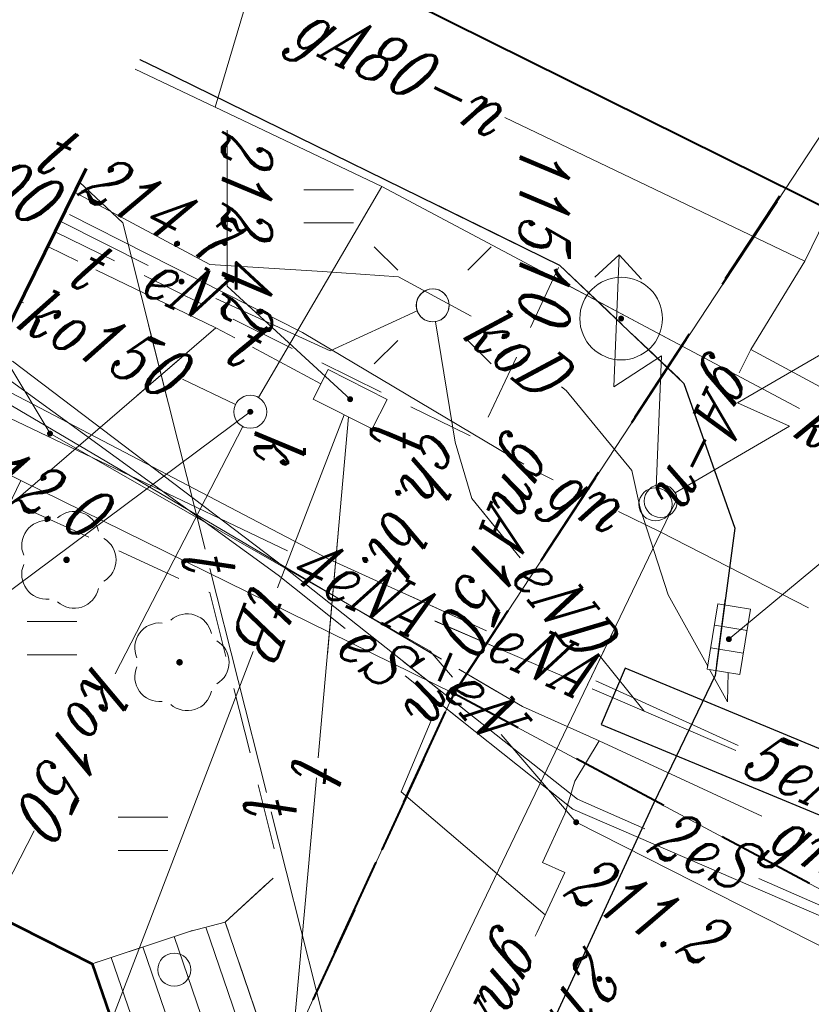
# Model space of a CAD drawing. Header units: millimetres. Extents: x -9598 to -9388, y -264557 to -264347.
# Tile 25 of 44: x -9471 to -9459, y -264407 to -264392. Entities that reach past the tile are written whole.
import ezdxf
from ezdxf.enums import TextEntityAlignment as Align

# ---------------------------------------------------------------- set-up
doc = ezdxf.new("R2010")
doc.units = ezdxf.units.MM
for name, pattern in [('Rakowicka 531_1 wstępna wersja$0$DGN Style 5', [7.845798, 3.362485, -4.483313]), ('Rakowicka 531_1 wstępna wersja$0$KTCR02-500', [1.5, 1, -0.5]), ('Rakowicka 531_1 wstępna wersja$0$KTJZ01-500', [2, 1.5, -0.5]), ('Rakowicka 531_1 wstępna wersja$0$PTTU04-500', [1.5, 1, -0.5])]:
    doc.linetypes.add(name, pattern=pattern)
doc.layers.get('0').update_dxf_attribs({"color": 20, "lineweight": 35})
doc.layers.add('-- RAMKA', color=11, linetype='Continuous')
for name, color, linetype, lineweight in [('Rakowicka 531_1 wstępna wersja$0$EGBB01', 250, 'Continuous', 0), ('Rakowicka 531_1 wstępna wersja$0$EGBD03', 250, 'Continuous', 0), ('Rakowicka 531_1 wstępna wersja$0$EGBO02', 250, 'Continuous', 0), ('Rakowicka 531_1 wstępna wersja$0$EGBP12_01', 250, 'Continuous', 0), ('Rakowicka 531_1 wstępna wersja$0$EPGPO_216', 7, 'Continuous', 0), ('Rakowicka 531_1 wstępna wersja$0$GESSCH', 250, 'Continuous', 13), ('Rakowicka 531_1 wstępna wersja$0$GUPISL', 250, 'Continuous', 13), ('Rakowicka 531_1 wstępna wersja$0$KTCR02', 250, 'Continuous', 0), ('Rakowicka 531_1 wstępna wersja$0$KTJZ01', 250, 'Continuous', 0), ('Rakowicka 531_1 wstępna wersja$0$KTKR01', 250, 'Continuous', 0), ('Rakowicka 531_1 wstępna wersja$0$KTTR03', 250, 'Continuous', 0), ('Rakowicka 531_1 wstępna wersja$0$OBOP02_01', 250, 'Continuous', 0), ('Rakowicka 531_1 wstępna wersja$0$OSSP03', 250, 'Continuous', 0), ('Rakowicka 531_1 wstępna wersja$0$PTTU04', 250, 'Continuous', 0), ('Rakowicka 531_1 wstępna wersja$0$SUOP03_13', 250, 'Continuous', 0), ('Rakowicka 531_1 wstępna wersja$0$SUPE_01', 250, 'Continuous', 0), ('Rakowicka 531_1 wstępna wersja$0$SUPG_01', 250, 'Continuous', 0), ('Rakowicka 531_1 wstępna wersja$0$SUPK_01', 250, 'Continuous', 0), ('Rakowicka 531_1 wstępna wersja$0$SUPT_01', 250, 'Continuous', 0), ('Rakowicka 531_1 wstępna wersja$0$SUSM04_01_E', 250, 'Continuous', 0), ('Rakowicka 531_1 wstępna wersja$0$SUSM07', 250, 'Continuous', 0), ('Rakowicka 531_1 wstępna wersja$0$SUUS05', 250, 'Continuous', 0), ('Rakowicka 531_1 wstępna wersja$0$SUUS15_03_E', 250, 'Continuous', 0), ('Rakowicka 531_1 wstępna wersja$0$SUUS15_05_K', 250, 'Continuous', 0), ('Rakowicka 531_1 wstępna wersja$0$SUUS15_7a_T', 250, 'Continuous', 0), ('Rakowicka 531_1 wstępna wersja$0$SUUS15_7b_T', 250, 'Continuous', 0), ('Rakowicka 531_1 wstępna wersja$0$Warstwa 2', 250, 'Continuous', 0), ('Rakowicka 531_1 wstępna wersja$0$Warstwa 5', 250, 'Continuous', 0)]:
    doc.layers.add(name, color=color, linetype=linetype, lineweight=lineweight)
for name, color, linetype, lineweight, true_color in [('Rakowicka 531_1 wstępna wersja$0$GEPPGD', 7, 'Continuous', 13, 0x008000), ('Rakowicka 531_1 wstępna wersja$0$GEPPGO', 7, 'Continuous', 13, 0x008000), ('Rakowicka 531_1 wstępna wersja$0$GUPESH', 1, 'Continuous', 0, 0xff0000), ('Rakowicka 531_1 wstępna wersja$0$GUPKSH', 7, 'Continuous', 0, 0x803300), ('Rakowicka 531_1 wstępna wersja$0$GUPTSH', 7, 'Continuous', 0, 0xff9100)]:
    doc.layers.add(name, color=color, linetype=linetype, lineweight=lineweight, true_color=true_color)
doc.styles.add('Rakowicka 531_1 wstępna wersja$0$Style-ITALIC_1250 I 0.20944', font='ITALIC_1250.shx', dxfattribs={"oblique": 12})

# ---------------------------------------------------------------- blocks, each defined once
blk = doc.blocks.new('Rakowicka 531_1 wstępna wersja$0$GEPPGO1_2')
at = {"layer": 'Rakowicka 531_1 wstępna wersja$0$GEPPGO', "linetype": 'Continuous', "lineweight": 13, "true_color": 0x008000}
blk.add_hatch(color=96, dxfattribs=at).paths.add_polyline_path([(0, -0.45), (-0.13906, -0.42798), (-0.2645, -0.36406), (-0.36406, -0.2645), (-0.42798, -0.13906), (-0.45, 0), (-0.42798, 0.13906), (-0.36406, 0.2645), (-0.2645, 0.36406), (-0.13906, 0.42798), (0, 0.45), (0.13906, 0.42798), (0.2645, 0.36406), (0.36406, 0.2645), (0.42798, 0.13906), (0.45, 0), (0.42798, -0.13906), (0.36406, -0.2645), (0.2645, -0.36406), (0.13906, -0.42798)])
blk = doc.blocks.new('Rakowicka 531_1 wstępna wersja$0$GUPESH1')
at = {"layer": 'Rakowicka 531_1 wstępna wersja$0$GUPESH', "linetype": 'Continuous', "lineweight": 13}
blk.add_hatch(color=1, dxfattribs=at).paths.add_polyline_path([(0, -0.45), (-0.11647, -0.43467), (-0.225, -0.38971), (-0.3182, -0.3182), (-0.38971, -0.225), (-0.43467, -0.11647), (-0.45, 0), (-0.43467, 0.11647), (-0.38971, 0.225), (-0.3182, 0.3182), (-0.225, 0.38971), (-0.11647, 0.43467), (0, 0.45), (0.11647, 0.43467), (0.225, 0.38971), (0.3182, 0.3182), (0.38971, 0.225), (0.43467, 0.11647), (0.45, 0), (0.43467, -0.11647), (0.38971, -0.225), (0.3182, -0.3182), (0.225, -0.38971), (0.11647, -0.43467)])
blk = doc.blocks.new('Rakowicka 531_1 wstępna wersja$0$GUPKSH1')
at = {"layer": 'Rakowicka 531_1 wstępna wersja$0$GUPKSH', "linetype": 'Continuous', "lineweight": 13}
blk.add_hatch(color=36, dxfattribs=at).paths.add_polyline_path([(0, -0.45), (-0.11647, -0.43467), (-0.225, -0.38971), (-0.3182, -0.3182), (-0.38971, -0.225), (-0.43467, -0.11647), (-0.45, 0), (-0.43467, 0.11647), (-0.38971, 0.225), (-0.3182, 0.3182), (-0.225, 0.38971), (-0.11647, 0.43467), (0, 0.45), (0.11647, 0.43467), (0.225, 0.38971), (0.3182, 0.3182), (0.38971, 0.225), (0.43467, 0.11647), (0.45, 0), (0.43467, -0.11647), (0.38971, -0.225), (0.3182, -0.3182), (0.225, -0.38971), (0.11647, -0.43467)])
blk = doc.blocks.new('Rakowicka 531_1 wstępna wersja$0$GUPTSH1')
at = {"layer": 'Rakowicka 531_1 wstępna wersja$0$GUPTSH', "linetype": 'Continuous', "lineweight": 13}
blk.add_hatch(color=30, dxfattribs=at).paths.add_polyline_path([(0, -0.45), (-0.11647, -0.43467), (-0.225, -0.38971), (-0.3182, -0.3182), (-0.38971, -0.225), (-0.43467, -0.11647), (-0.45, 0), (-0.43467, 0.11647), (-0.38971, 0.225), (-0.3182, 0.3182), (-0.225, 0.38971), (-0.11647, 0.43467), (0, 0.45), (0.11647, 0.43467), (0.225, 0.38971), (0.3182, 0.3182), (0.38971, 0.225), (0.43467, 0.11647), (0.45, 0), (0.43467, -0.11647), (0.38971, -0.225), (0.3182, -0.3182), (0.225, -0.38971), (0.11647, -0.43467)])
blk = doc.blocks.new('Rakowicka 531_1 wstępna wersja$0$OBOP02_01')
at = {"layer": 'Rakowicka 531_1 wstępna wersja$0$OBOP02_01', "linetype": 'Continuous', "lineweight": 13}
h = blk.add_hatch(color=96, dxfattribs=at)
edge = h.paths.add_edge_path()
edge.add_arc((0, 0), 0.05, 0, 360)
at = {"layer": 'Rakowicka 531_1 wstępna wersja$0$OBOP02_01', "color": 96, "linetype": 'Continuous', "lineweight": 13}
for centre, start, end in [((0, 0.375), 30.1471, 149.8529), ((-0.357, 0.116), 102.1471, 221.8529), ((0.357, 0.116), 318.1471, 77.8529), ((-0.22, -0.303), 174.1472, 293.8529), ((0.22, -0.303), 246.1471, 5.8529)]:
    blk.add_arc(centre, 0.375, start, end, dxfattribs=at)
blk = doc.blocks.new('Rakowicka 531_1 wstępna wersja$0$GUPISL1_10')
at = {"color": 0, "flags": 128}
for points in [[(-8.83883, 8.83883), (-5.3033, 5.3033)], [(8.83883, 8.83883), (5.3033, 5.3033)], [(-8.83883, -8.83883), (-5.3033, -5.3033)], [(8.83883, -8.83883), (5.3033, -5.3033)]]:
    blk.add_lwpolyline(points, dxfattribs=at)
blk.add_lwpolyline([(0, 2.5), (0.85505, 2.34922), (1.60697, 1.9151), (2.16507, 1.25), (2.41482, 0.64705), (2.5, 0), (2.41482, -0.64705), (2.16507, -1.25), (1.70042, -1.83262), (1.0847, -2.25242), (0.3726, -2.47207), (-0.3726, -2.47207), (-1.0847, -2.25242), (-1.70042, -1.83262), (-2.16507, -1.25), (-2.43732, -0.5563), (-2.493, 0.18682), (-2.32718, 0.91335), (-1.95458, 1.55872), (-1.4083, 2.0656), (-0.7369, 2.38893), (0, 2.5)], close=True, dxfattribs=at)
blk = doc.blocks.new('Rakowicka 531_1 wstępna wersja$0$RTPW02')
at = {"layer": 'Rakowicka 531_1 wstępna wersja$0$Warstwa 5', "linetype": 'Continuous', "lineweight": 13}
h = blk.add_hatch(color=250, dxfattribs=at)
edge = h.paths.add_edge_path()
edge.add_arc((0, 0), 0.045, 0, 360)
blk = doc.blocks.new('Rakowicka 531_1 wstępna wersja$0$PTTU04_01')
at = {"layer": 'Rakowicka 531_1 wstępna wersja$0$PTTU04', "color": 250, "linetype": 'Continuous', "lineweight": 13}
for p, q in [((-0.25, -0.375), (-0.25, 0.375)), ((0.25, -0.375), (0.25, 0.375))]:
    blk.add_line(p, q, dxfattribs=at)
blk = doc.blocks.new('Rakowicka 531_1 wstępna wersja$0$SUSM07_01')
at = {"layer": 'Rakowicka 531_1 wstępna wersja$0$SUSM07', "color": 250, "linetype": 'Continuous', "lineweight": 13, "flags": 128}
for points in [[(3.396, 1.054), (3.75, 0.7), (3.396, 0.346)], [(0.25, 0), (2.25, 0), (1.75, 0.7), (3.75, 0.7)]]:
    blk.add_lwpolyline(points, dxfattribs=at)
at = {"layer": 'Rakowicka 531_1 wstępna wersja$0$SUSM07', "color": 250, "linetype": 'Continuous', "lineweight": 13}
blk.add_circle((0, 0), 0.25, dxfattribs=at)
blk = doc.blocks.new('Rakowicka 531_1 wstępna wersja$0$SUUS05')
at = {"layer": 'Rakowicka 531_1 wstępna wersja$0$SUUS05', "color": 250, "linetype": 'Continuous', "lineweight": 13}
for p, q in [((-0.175, -0.25), (-0.175, 0.25)), ((0.175, 0.25), (0.175, -0.25))]:
    blk.add_line(p, q, dxfattribs=at)
at = {"layer": 'Rakowicka 531_1 wstępna wersja$0$SUUS05', "color": 250, "linetype": 'Continuous', "lineweight": 13, "flags": 128}
blk.add_lwpolyline([(-0.5, -0.25), (0.5, -0.25), (0.5, 0.25), (-0.5, 0.25), (-0.5, -0.25)], close=True, dxfattribs=at)
blk = doc.blocks.new('Rakowicka 531_1 wstępna wersja$0$SUUS15_7b_T')
at = {"layer": 'Rakowicka 531_1 wstępna wersja$0$SUUS15_7b_T', "color": 30, "linetype": 'Continuous', "lineweight": 13, "flags": 128}
blk.add_lwpolyline([(-0.5, 0.25), (0.5, 0.25), (0.5, -0.25), (-0.5, -0.25), (-0.5, 0.25)], close=True, dxfattribs=at)
blk = doc.blocks.new('Rakowicka 531_1 wstępna wersja$0$SUUS15_05_K')
at = {"layer": 'Rakowicka 531_1 wstępna wersja$0$SUUS15_05_K', "color": 36, "linetype": 'Continuous', "lineweight": 13}
blk.add_circle((0, 0), 0.25, dxfattribs=at)
blk = doc.blocks.new('Rakowicka 531_1 wstępna wersja$0$OSSP03')
at = {"layer": 'Rakowicka 531_1 wstępna wersja$0$OSSP03', "linetype": 'Continuous', "lineweight": 13}
h = blk.add_hatch(color=250, dxfattribs=at)
edge = h.paths.add_edge_path()
edge.add_arc((0, 0), 0.045, 0, 360)
at = {"layer": 'Rakowicka 531_1 wstępna wersja$0$OSSP03', "color": 250, "linetype": 'Continuous', "lineweight": 13}
blk.add_circle((0, 0), 0.625, dxfattribs=at)
blk = doc.blocks.new('Rakowicka 531_1 wstępna wersja$0$510_2')
at = {"layer": 'Rakowicka 531_1 wstępna wersja$0$SUSM04_01_E', "color": 250, "linetype": 'Continuous', "lineweight": 13}
blk.add_circle((0, 0), 0.25, dxfattribs=at)
blk = doc.blocks.new('Rakowicka 531_1 wstępna wersja$0$EGBP12_01')
at = {"layer": 'Rakowicka 531_1 wstępna wersja$0$EGBP12_01', "color": 250, "linetype": 'Continuous', "lineweight": 13}
blk.add_circle((0, 0), 0.25, dxfattribs=at)
blk = doc.blocks.new('Rakowicka 531_1 wstępna wersja')
at = {"layer": 'Rakowicka 531_1 wstępna wersja$0$EGBB01', "color": 250, "linetype": 'Continuous', "lineweight": 53, "flags": 128}
blk.add_lwpolyline([(7425297.093, 5549061.989), (7425299.53, 5549066.81), (7425302.27, 5549067.75), (7425308.77, 5549064.57), (7425306.24, 5549059.54), (7425309.88, 5549057.62), (7425309.099, 5549056.071)], dxfattribs=at)
at = {"layer": 'Rakowicka 531_1 wstępna wersja$0$EGBD03', "color": 96, "linetype": 'Continuous', "lineweight": 13, "flags": 128}
for points in [[(7425324.18, 5549127.474), (7425322.67, 5549124.6), (7425313.32, 5549106.49), (7425303.71, 5549087.75), (7425295.44, 5549072.28), (7425282.33, 5549080.89), (7425294.19, 5549103.78), (7425296.9, 5549108.89), (7425302.92, 5549120.41), (7425305.61, 5549125.48), (7425304.7, 5549125.97), (7425309.344, 5549134.875)], [(7425377.48, 5549032.21), (7425364.05, 5549039.31), (7425363.81, 5549038.86), (7425355.7, 5549042.97), (7425349.9, 5549045.91), (7425316.05, 5549062.26), (7425311.57, 5549064.57), (7425306.63, 5549067.13), (7425295.44, 5549072.28), (7425303.71, 5549087.75), (7425305.85, 5549086.73), (7425311.48, 5549083.92), (7425328.84, 5549075.25), (7425337.39, 5549070.98), (7425355.94, 5549061.91), (7425374.38, 5549052.81), (7425383.03, 5549048.34)], [(7425270.33, 5549075.181), (7425273.99, 5549082.32), (7425275.53, 5549084.94), (7425275.7, 5549085.21), (7425282.33, 5549080.89), (7425295.44, 5549072.28), (7425292.22, 5549065.73), (7425291.687, 5549064.654)], [(7425291.687, 5549064.654), (7425292.22, 5549065.73), (7425298.36, 5549062.77), (7425303.29, 5549060.42), (7425302.696, 5549059.227)]]:
    blk.add_lwpolyline(points, dxfattribs=at)
blk.add_lwpolyline([(7425292.22, 5549065.73), (7425295.44, 5549072.28), (7425306.63, 5549067.13), (7425303.29, 5549060.42), (7425298.36, 5549062.77), (7425292.22, 5549065.73)], close=True, dxfattribs=at)
at = {"layer": 'Rakowicka 531_1 wstępna wersja$0$EGBO02', "color": 96, "linetype": 'Continuous', "lineweight": 40}
for p, q in [((7425288.004, 5549077.164), (7425289.257, 5549076.34)), ((7425290.093, 5549075.791), (7425291.347, 5549074.968)), ((7425292.183, 5549074.419), (7425293.437, 5549073.596)), ((7425296.442, 5549071.819), (7425297.805, 5549071.192)), ((7425298.713, 5549070.774), (7425300.076, 5549070.146))]:
    blk.add_line(p, q, dxfattribs=at)
at = {"layer": 'Rakowicka 531_1 wstępna wersja$0$EGBO02', "color": 96, "linetype": 'Continuous', "lineweight": 40, "flags": 128}
blk.add_lwpolyline([(7425294.273, 5549073.047), (7425295.44, 5549072.28), (7425295.534, 5549072.237)], dxfattribs=at)
at = {"layer": 'Rakowicka 531_1 wstępna wersja$0$EPGPO_216', "color": 8, "linetype": 'Continuous', "lineweight": 40}
for p, q in [((7425298.317, 5549077.661), (7425297.61, 5549076.338)), ((7425289.166, 5549076.39), (7425287.911, 5549077.211)), ((7425291.257, 5549075.02), (7425290.003, 5549075.842)), ((7425297.138, 5549075.456), (7425296.431, 5549074.134)), ((7425293.349, 5549073.65), (7425292.094, 5549074.472)), ((7425295.959, 5549073.252), (7425295.44, 5549072.28)), ((7425295.44, 5549072.28), (7425294.185, 5549073.102)), ((7425297.084, 5549071.524), (7425295.721, 5549072.151)), ((7425299.355, 5549070.478), (7425297.992, 5549071.105))]:
    blk.add_line(p, q, dxfattribs=at)
at = {"layer": 'Rakowicka 531_1 wstępna wersja$0$GEPPGD', "color": 250, "linetype": 'Rakowicka 531_1 wstępna wersja$0$DGN Style 5', "lineweight": 70, "flags": 128}
blk.add_lwpolyline([(7425284.958, 5549147.04), (7425252.6, 5549083.92), (7425409.418, 5549006.623), (7425423.137, 5549033.307), (7425330.222, 5549078.944), (7425348.524, 5549115.33), (7425284.958, 5549147.04)], close=True, dxfattribs=at)
at = {"layer": 'Rakowicka 531_1 wstępna wersja$0$GESSCH', "color": 250, "linetype": 'Continuous', "lineweight": 13, "flags": 128}
blk.add_lwpolyline([(7425298.9, 5549068.82), (7425299.04, 5549068.28), (7425299.53, 5549066.81), (7425302.27, 5549067.75), (7425301.84, 5549069.23), (7425301.65, 5549069.76), (7425298.9, 5549068.82)], close=True, dxfattribs=at)
for points in [[(7425298.976, 5549068.526), (7425301.751, 5549069.477)], [(7425299.118, 5549068.046), (7425301.906, 5549069.002)], [(7425299.276, 5549067.572), (7425302.046, 5549068.521)], [(7425299.434, 5549067.097), (7425302.186, 5549068.041)]]:
    blk.add_lwpolyline(points, dxfattribs=at)
at = {"layer": 'Rakowicka 531_1 wstępna wersja$0$KTCR02', "color": 250, "linetype": 'Rakowicka 531_1 wstępna wersja$0$KTCR02-500', "lineweight": 13, "flags": 128}
for points in [[(7425288.96, 5549073.88), (7425290.75, 5549075.76), (7425292.94, 5549076.53), (7425295.17, 5549076.23), (7425297.097, 5549075.304)], [(7425297.097, 5549075.304), (7425302.89, 5549072.63), (7425311.94, 5549068.09), (7425312.37, 5549067.76), (7425312.408, 5549067.647)], [(7425301.65, 5549069.99), (7425301.65, 5549069.76), (7425298.9, 5549068.82), (7425298.14, 5549069.65)], [(7425292.037, 5549064.482), (7425293.914, 5549068.586)]]:
    blk.add_lwpolyline(points, dxfattribs=at)
at = {"layer": 'Rakowicka 531_1 wstępna wersja$0$KTJZ01', "color": 250, "linetype": 'Rakowicka 531_1 wstępna wersja$0$KTJZ01-500', "lineweight": 13, "flags": 128}
for points in [[(7425297.097, 5549075.304), (7425295.17, 5549076.23), (7425292.94, 5549076.53), (7425290.75, 5549075.76), (7425288.96, 5549073.88), (7425285.988, 5549067.811)], [(7425349.93, 5549046.35), (7425349.81, 5549047.32), (7425349.48, 5549048.16), (7425349.02, 5549048.91), (7425348.39, 5549049.58), (7425347.2, 5549050.41), (7425346.1, 5549051.08), (7425336.01, 5549056.22), (7425318.45, 5549064.72), (7425312.37, 5549067.76), (7425311.94, 5549068.09), (7425302.89, 5549072.63), (7425297.097, 5549075.304)], [(7425285.851, 5549067.531), (7425285.988, 5549067.811)]]:
    blk.add_lwpolyline(points, dxfattribs=at)
at = {"layer": 'Rakowicka 531_1 wstępna wersja$0$KTKR01', "color": 250, "linetype": 'Continuous', "lineweight": 30, "flags": 128}
for points in [[(7425288.96, 5549073.88), (7425290.75, 5549075.76), (7425292.94, 5549076.53), (7425295.17, 5549076.23), (7425297.097, 5549075.304), (7425302.89, 5549072.63), (7425311.94, 5549068.09), (7425312.37, 5549067.76), (7425318.45, 5549064.72), (7425336.01, 5549056.22), (7425346.1, 5549051.08)], [(7425285.851, 5549067.531), (7425285.988, 5549067.811), (7425288.96, 5549073.88)]]:
    blk.add_lwpolyline(points, dxfattribs=at)
at = {"layer": 'Rakowicka 531_1 wstępna wersja$0$KTTR03', "color": 250, "linetype": 'Continuous', "lineweight": 40, "flags": 128}
blk.add_lwpolyline([(7425315.643, 5549131.733), (7425288.21, 5549078.13), (7425283.522, 5549068.679)], dxfattribs=at)
at = {"layer": 'Rakowicka 531_1 wstępna wersja$0$PTTU04', "color": 250, "linetype": 'Rakowicka 531_1 wstępna wersja$0$PTTU04-500', "lineweight": 13, "flags": 128}
for points in [[(7425288.457, 5549066.246), (7425291.418, 5549072.271), (7425291.6, 5549072.64), (7425288.96, 5549073.88), (7425285.988, 5549067.811), (7425285.851, 5549067.531)], [(7425293.914, 5549068.586), (7425298.14, 5549069.65), (7425298.9, 5549068.82), (7425298.976, 5549068.526), (7425299.04, 5549068.28), (7425299.53, 5549066.81), (7425297.093, 5549061.989)]]:
    blk.add_lwpolyline(points, dxfattribs=at)
at = {"layer": 'Rakowicka 531_1 wstępna wersja$0$SUOP03_13', "color": 1, "linetype": 'Continuous', "lineweight": 30, "flags": 128}
blk.add_lwpolyline([(7425297.44, 5549080.61), (7425295.06, 5549074.87), (7425295.91, 5549074.51), (7425298.29, 5549080.25), (7425297.44, 5549080.61)], close=True, dxfattribs=at)
at = {"layer": 'Rakowicka 531_1 wstępna wersja$0$SUPE_01', "color": 1, "linetype": 'Continuous', "lineweight": 13}
for p, q in [((7425292.66, 5549072.688), (7425293.389, 5549073.284)), ((7425294.343, 5549071.994), (7425294.784, 5549073.013)), ((7425293.976, 5549071.634), (7425294.494, 5549072.771)), ((7425294.957, 5549071.515), (7425295.7, 5549072.455)), ((7425294.943, 5549072.042), (7425295.196, 5549072.257)), ((7425295.255, 5549071.642), (7425295.836, 5549072.374))]:
    blk.add_line(p, q, dxfattribs=at)
at = {"layer": 'Rakowicka 531_1 wstępna wersja$0$SUPE_01', "color": 1, "linetype": 'Continuous', "lineweight": 13, "flags": 128}
for points in [[(7425306.863, 5549101.587), (7425306.58, 5549101.04), (7425305.95, 5549099.77), (7425305.3, 5549098.41), (7425304.57, 5549097.12), (7425302.24, 5549092.93), (7425302.39, 5549091.78), (7425303.55, 5549088.88), (7425303.43, 5549088.51), (7425303.13, 5549088.06), (7425298.24, 5549076.891)], [(7425300.643, 5549080.543), (7425297.39, 5549074.13), (7425296.063, 5549072.997)], [(7425295.177, 5549071.544), (7425297.19, 5549074.08), (7425298.876, 5549077.983)], [(7425295.248, 5549074.428), (7425295.386, 5549074.732), (7425296.228, 5549076.582)], [(7425295.369, 5549074.372), (7425296.304, 5549076.547)], [(7425297.487, 5549075.171), (7425297.04, 5549074.15), (7425293.53, 5549069.71), (7425290.414, 5549065.602)], [(7425295.71, 5549075.16), (7425294.862, 5549074.478)], [(7425294.346, 5549071.993), (7425295.233, 5549074.057)], [(7425293.389, 5549073.284), (7425292.49, 5549072.55), (7425291.64, 5549072.3), (7425289.817, 5549072.001)], [(7425290.669, 5549065.156), (7425293.41, 5549070.39), (7425294.494, 5549072.771)], [(7425295.196, 5549072.257), (7425294.8, 5549071.92), (7425291.51, 5549066.17), (7425290.488, 5549065.563)], [(7425289.465, 5549068.681), (7425290.26, 5549070.41), (7425289.652, 5549071.724)], [(7425290.482, 5549065.248), (7425293.65, 5549069.62), (7425294.457, 5549070.636)], [(7425291.005, 5549064.99), (7425293.284, 5549069.763)], [(7425288.295, 5549066.326), (7425288.969, 5549067.655)]]:
    blk.add_lwpolyline(points, dxfattribs=at)
at = {"layer": 'Rakowicka 531_1 wstępna wersja$0$SUPG_01', "color": 52, "linetype": 'Continuous', "lineweight": 13}
for p, q in [((7425294.342, 5549074.766), (7425295.551, 5549074.186)), ((7425295.075, 5549072.355), (7425295.407, 5549072.922)), ((7425294.707, 5549071.725), (7425294.923, 5549072.094))]:
    blk.add_line(p, q, dxfattribs=at)
at = {"layer": 'Rakowicka 531_1 wstępna wersja$0$SUPG_01', "color": 52, "linetype": 'Continuous', "lineweight": 13, "flags": 128}
for points in [[(7425291.793, 5549079.657), (7425290.24, 5549076.77)], [(7425287.84, 5549078.106), (7425288.9, 5549077.59)], [(7425294.145, 5549077.646), (7425293, 5549075.41)], [(7425288.9, 5549077.59), (7425286.727, 5549073.05)], [(7425288.9, 5549077.59), (7425290.24, 5549076.77)], [(7425297.299, 5549076.937), (7425296.16, 5549074.48), (7425295.64, 5549073.32), (7425295.076, 5549072.355)], [(7425290.24, 5549076.77), (7425290.59, 5549076.597)], [(7425292.523, 5549075.645), (7425293, 5549075.41)], [(7425292.689, 5549074.772), (7425293, 5549075.41)], [(7425293, 5549075.41), (7425304.763, 5549069.763)], [(7425296.16, 5549074.48), (7425296.77, 5549074.11), (7425297.26, 5549073.96), (7425298, 5549073.62), (7425298.15, 5549073.96), (7425299.05, 5549073.54)], [(7425292.118, 5549073.599), (7425292.207, 5549073.781)], [(7425298.79, 5549073.66), (7425296.93, 5549071.48), (7425295.851, 5549071.934)], [(7425299.114, 5549073.509), (7425299.05, 5549073.54)], [(7425291.97, 5549073.336), (7425289.98, 5549069.99), (7425288.196, 5549066.464)], [(7425294.923, 5549072.094), (7425294.81, 5549071.9), (7425290.796, 5549065.093)]]:
    blk.add_lwpolyline(points, dxfattribs=at)
at = {"layer": 'Rakowicka 531_1 wstępna wersja$0$SUPK_01', "color": 36, "linetype": 'Continuous', "lineweight": 13}
for p, q in [((7425289.06, 5549073.616), (7425290.095, 5549075.561)), ((7425289.272, 5549071.685), (7425289.732, 5549072.543))]:
    blk.add_line(p, q, dxfattribs=at)
at = {"layer": 'Rakowicka 531_1 wstępna wersja$0$SUPK_01', "color": 36, "linetype": 'Continuous', "lineweight": 13, "flags": 128}
for points in [[(7425291.13, 5549077.509), (7425287.77, 5549071.19), (7425286.57, 5549068.67), (7425285.997, 5549067.459)], [(7425295.079, 5549076.147), (7425295.57, 5549076.42), (7425295.125, 5549076.429)], [(7425290.801, 5549073.907), (7425290.86, 5549073.98), (7425292.07, 5549074.97), (7425292.64, 5549075.1), (7425293.95, 5549075.52), (7425295.03, 5549076.12)], [(7425287.859, 5549066.541), (7425288.95, 5549068.59), (7425289.06, 5549070.29), (7425289.14, 5549071.44), (7425289.732, 5549072.543)], [(7425287.77, 5549071.19), (7425290.964, 5549069.326)], [(7425286.57, 5549068.67), (7425283.345, 5549069.628)], [(7425291.072, 5549068.975), (7425290.688, 5549068.176)], [(7425291.402, 5549069.085), (7425295.146, 5549067.154)], [(7425297.519, 5549065.93), (7425298.761, 5549065.289)], [(7425289.531, 5549065.769), (7425289.511, 5549065.727)]]:
    blk.add_lwpolyline(points, dxfattribs=at)
at = {"layer": 'Rakowicka 531_1 wstępna wersja$0$SUPT_01', "color": 30, "linetype": 'Continuous', "lineweight": 13}
for p, q in [((7425292.961, 5549070.534), (7425294.853, 5549070.366)), ((7425290.303, 5549068.224), (7425290.931, 5549067.494)), ((7425289.869, 5549067.66), (7425290.966, 5549067.937))]:
    blk.add_line(p, q, dxfattribs=at)
at = {"layer": 'Rakowicka 531_1 wstępna wersja$0$SUPT_01', "color": 30, "linetype": 'Continuous', "lineweight": 13, "flags": 128}
for points in [[(7425291.225, 5549070.62), (7425293.844, 5549069.613)], [(7425296.415, 5549070.227), (7425291.258, 5549070.686)], [(7425300.824, 5549070.423), (7425297.232, 5549069.517)], [(7425290.755, 5549070.268), (7425290.204, 5549069.232)], [(7425302.136, 5549069.585), (7425301.65, 5549069.76), (7425296.716, 5549070.2)], [(7425296.939, 5549069.443), (7425293.55, 5549068.589)], [(7425294.809, 5549069.243), (7425306.188, 5549064.87)], [(7425290.062, 5549068.965), (7425289.91, 5549068.68), (7425289.032, 5549066.861)], [(7425289.91, 5549068.68), (7425293.394, 5549064.63)], [(7425293.257, 5549068.515), (7425288.32, 5549067.27), (7425287.705, 5549066.617)], [(7425288.9, 5549066.589), (7425288.681, 5549066.136)]]:
    blk.add_lwpolyline(points, dxfattribs=at)
at = {"layer": 'Rakowicka 531_1 wstępna wersja$0$SUUS15_05_K', "color": 36, "linetype": 'Continuous', "lineweight": 13, "flags": 128}
for points in [[(7425294.62, 5549076.44), (7425291.603, 5549080.073), (7425289.625, 5549080.073)], [(7425291.18, 5549069.2), (7425294.619, 5549064.579), (7425297.268, 5549064.579)]]:
    blk.add_lwpolyline(points, dxfattribs=at)
at = {"layer": 'Rakowicka 531_1 wstępna wersja$0$SUUS15_7a_T', "color": 30, "linetype": 'Continuous', "lineweight": 13, "flags": 128}
blk.add_lwpolyline([(7425290.99, 5549070.71), (7425289.278, 5549068.851), (7425286.92, 5549068.851)], dxfattribs=at)
at = {"layer": 'Rakowicka 531_1 wstępna wersja$0$EGBP12_01', "color": 250, "linetype": 'Continuous', "lineweight": 13}
blk.add_blockref('Rakowicka 531_1 wstępna wersja$0$EGBP12_01', (7425299.62, 5549068.05), dxfattribs=at)
at = {"layer": 'Rakowicka 531_1 wstępna wersja$0$GUPISL', "color": 250, "linetype": 'Continuous', "lineweight": 13, "xscale": 0.1, "yscale": 0.1, "zscale": 0.1}
blk.add_blockref('Rakowicka 531_1 wstępna wersja$0$GUPISL1_10', (7425289.57, 5549071.96), dxfattribs=at)
at = {"layer": 'Rakowicka 531_1 wstępna wersja$0$OBOP02_01', "color": 96, "linetype": 'Continuous', "lineweight": 13}
for p in [(7425294.97, 5549068.13), (7425293.42, 5549066.42)]:
    blk.add_blockref('Rakowicka 531_1 wstępna wersja$0$OBOP02_01', p, dxfattribs=at)
at = {"layer": 'Rakowicka 531_1 wstępna wersja$0$OSSP03', "color": 250, "linetype": 'Continuous', "lineweight": 13, "rotation": 270}
blk.add_blockref('Rakowicka 531_1 wstępna wersja$0$OSSP03', (7425289.77, 5549074.81), dxfattribs=at)
at = {"layer": 'Rakowicka 531_1 wstępna wersja$0$PTTU04', "color": 250, "linetype": 'Continuous', "lineweight": 13}
for p in [(7425288.07, 5549070.387), (7425297.565, 5549067.576), (7425294.605, 5549066.201)]:
    blk.add_blockref('Rakowicka 531_1 wstępna wersja$0$PTTU04_01', p, dxfattribs=at)
at = {"layer": 'Rakowicka 531_1 wstępna wersja$0$SUSM04_01_E', "color": 250, "linetype": 'Continuous', "lineweight": 13}
blk.add_blockref('Rakowicka 531_1 wstępna wersja$0$510_2', (7425289.57, 5549071.96), dxfattribs=at)
at = {"layer": 'Rakowicka 531_1 wstępna wersja$0$SUSM07', "color": 250, "linetype": 'Continuous', "lineweight": 13}
for p, rotation in [((7425292.53, 5549075.41), 120.1733162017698), ((7425292.58, 5549075.33), 177.709176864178)]:
    blk.add_blockref('Rakowicka 531_1 wstępna wersja$0$SUSM07_01', p, dxfattribs=dict(at, rotation=rotation))
at = {"layer": 'Rakowicka 531_1 wstępna wersja$0$SUUS05', "color": 250, "linetype": 'Continuous', "lineweight": 13, "rotation": 350.7271994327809}
blk.add_blockref('Rakowicka 531_1 wstępna wersja$0$SUUS05', (7425294.62, 5549076.44), dxfattribs=at)
at = {"layer": 'Rakowicka 531_1 wstępna wersja$0$SUUS15_03_E', "color": 1, "linetype": 'Continuous', "lineweight": 13, "xscale": 0.1, "yscale": 0.1, "zscale": 0.1}
for p in [(7425297.39, 5549074.13), (7425289.21, 5549068.16), (7425291.51, 5549066.17)]:
    blk.add_blockref('Rakowicka 531_1 wstępna wersja$0$GUPESH1', p, dxfattribs=at)
at = {"layer": 'Rakowicka 531_1 wstępna wersja$0$SUUS15_05_K', "color": 36, "linetype": 'Continuous', "lineweight": 13, "xscale": 0.1, "yscale": 0.1, "zscale": 0.1}
for p in [(7425294.62, 5549076.44), (7425291.18, 5549069.2)]:
    blk.add_blockref('Rakowicka 531_1 wstępna wersja$0$GUPKSH1', p, dxfattribs=at)
at = {"layer": 'Rakowicka 531_1 wstępna wersja$0$SUUS15_05_K', "color": 36, "linetype": 'Continuous', "lineweight": 13}
blk.add_blockref('Rakowicka 531_1 wstępna wersja$0$SUUS15_05_K', (7425291.18, 5549069.2), dxfattribs=at)
at = {"layer": 'Rakowicka 531_1 wstępna wersja$0$SUUS15_7a_T', "color": 30, "linetype": 'Continuous', "lineweight": 13, "xscale": 0.1, "yscale": 0.1, "zscale": 0.1}
blk.add_blockref('Rakowicka 531_1 wstępna wersja$0$GUPTSH1', (7425290.99, 5549070.71), dxfattribs=at)
at = {"layer": 'Rakowicka 531_1 wstępna wersja$0$SUUS15_7b_T', "color": 30, "linetype": 'Continuous', "lineweight": 13, "rotation": 243.1778104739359}
blk.add_blockref('Rakowicka 531_1 wstępna wersja$0$SUUS15_7b_T', (7425290.99, 5549070.71), dxfattribs=at)
at = {"layer": 'Rakowicka 531_1 wstępna wersja$0$Warstwa 2', "color": 96, "linetype": 'Continuous', "lineweight": 13, "true_color": 0x008000, "xscale": 0.1, "yscale": 0.1, "zscale": 0.1}
blk.add_blockref('Rakowicka 531_1 wstępna wersja$0$GEPPGO1_2', (7425295.44, 5549072.28), dxfattribs=at)
at = {"layer": 'Rakowicka 531_1 wstępna wersja$0$Warstwa 5', "color": 250, "linetype": 'Continuous', "lineweight": 13}
blk.add_blockref('Rakowicka 531_1 wstępna wersja$0$RTPW02', (7425299.76, 5549074.48), dxfattribs=at)
at = {"layer": 'Rakowicka 531_1 wstępna wersja$0$KTCR02', "color": 250, "linetype": 'Continuous', "lineweight": 13, "style": 'Rakowicka 531_1 wstępna wersja$0$Style-ITALIC_1250 I 0.20944', "oblique": 12, "width": 0.8}
blk.add_text('ch.bt.', height=0.75, rotation=333.8225, dxfattribs=at).set_placement((7425292.499, 5549071.353), align=Align.CENTER)
at = {"layer": 'Rakowicka 531_1 wstępna wersja$0$OSSP03', "color": 250, "linetype": 'Continuous', "lineweight": 13, "insert": (7425287.136, 5549073.277), "char_height": 0.75, "attachment_point": 7, "line_spacing_factor": 0.6, "style": 'Rakowicka 531_1 wstępna wersja$0$Style-ITALIC_1250 I 0.20944'}
blk.add_mtext('\\H1x;\\W0.8;11510', dxfattribs=at)
at = {"layer": 'Rakowicka 531_1 wstępna wersja$0$SUPE_01', "color": 1, "linetype": 'Continuous', "lineweight": 13, "style": 'Rakowicka 531_1 wstępna wersja$0$Style-ITALIC_1250 I 0.20944', "oblique": 12, "width": 0.8}
for s, rotation, p in [('5eNA', 65.5296, (7425296.749, 5549077.726)), ('2eS', 66.3555, (7425297.808, 5549076.055)), ('eND', 39.2176, (7425294.085, 5549073.93)), ('eNA', 65.5296, (7425294.862, 5549073.603)), ('eN', 40.4735, (7425295.559, 5549072.71)), ('4eNA', 64.4663, (7425293.817, 5549070.877)), ('eS', 51.5602, (7425294.817, 5549071.09)), ('eN', 65.306, (7425289.256, 5549068.15))]:
    blk.add_text(s, height=0.75, rotation=rotation, dxfattribs=at).set_placement(p, align=Align.MIDDLE_CENTER)
at = {"layer": 'Rakowicka 531_1 wstępna wersja$0$SUPG_01', "color": 250, "linetype": 'Continuous', "lineweight": 13, "style": 'Rakowicka 531_1 wstępna wersja$0$Style-ITALIC_1250 I 0.20944', "oblique": 12, "width": 0.8}
for s, rotation, p in [('gn355', 65.1375, (7425298.016, 5549078.378)), ('gA-n', 333.7681, (7425291.572, 5549076.154)), ('gn', 64.0445, (7425292.448, 5549074.276)), ('gnA150-n', 337.1875, (7425293.78, 5549072.737)), ('gnA150', 334.0233, (7425300.671, 5549072.75)), ('gA80-n', 64.4206, (7425285.971, 5549071.471)), ('gnA300', 63.1685, (7425287.344, 5549064.735))]:
    blk.add_text(s, height=0.75, rotation=rotation, dxfattribs=at).set_placement(p, align=Align.MIDDLE_CENTER)
at = {"layer": 'Rakowicka 531_1 wstępna wersja$0$SUPK_01', "color": 36, "linetype": 'Continuous', "lineweight": 13, "style": 'Rakowicka 531_1 wstępna wersja$0$Style-ITALIC_1250 I 0.20944', "oblique": 12, "width": 0.8}
for s, rotation, p in [('koD', 61.9942, (7425291.578, 5549078.252)), ('koD', 51.0216, (7425290.256, 5549073.234)), ('ko150', 64.3329, (7425290.124, 5549066.965)), ('ko150', 332.7139, (7425296.333, 5549066.542))]:
    blk.add_text(s, height=0.75, rotation=rotation, dxfattribs=at).set_placement(p, align=Align.MIDDLE_CENTER)
at = {"layer": 'Rakowicka 531_1 wstępna wersja$0$SUPT_01', "color": 30, "linetype": 'Continuous', "lineweight": 13, "style": 'Rakowicka 531_1 wstępna wersja$0$Style-ITALIC_1250 I 0.20944', "oblique": 12, "width": 0.8}
for s, rotation, p in [('t', 354.9074, (7425296.565, 5549070.213)), ('tB', 338.9792, (7425294.327, 5549069.428)), ('t', 14.1512, (7425297.085, 5549069.48)), ('t', 61.9861, (7425290.133, 5549069.099)), ('t', 14.1512, (7425293.403, 5549068.552)), ('t', 64.2266, (7425288.966, 5549066.725)), ('t', 64.0006, (7425287.221, 5549066.218))]:
    blk.add_text(s, height=0.75, rotation=rotation, dxfattribs=at).set_placement(p, align=Align.MIDDLE_CENTER)
at = {"layer": 'Rakowicka 531_1 wstępna wersja$0$SUUS15_03_E', "color": 1, "linetype": 'Continuous', "lineweight": 13, "char_height": 0.75, "attachment_point": 7, "line_spacing_factor": 0.6, "style": 'Rakowicka 531_1 wstępna wersja$0$Style-ITALIC_1250 I 0.20944'}
for s, insert, rotation in [('\\H1x;\\W0.8;211.2', (7425298.495, 5549073.914), 63.103), ('\\H1x;\\W0.8;214.7', (7425287.889, 5549066.561), 62.7837), ('\\H1x;\\W0.8;212.0', (7425292.096, 5549064.579), 64.4661)]:
    blk.add_mtext(s, dxfattribs=dict(at, insert=insert, rotation=rotation))
at = {"layer": 'Rakowicka 531_1 wstępna wersja$0$SUUS15_05_K', "color": 36, "linetype": 'Continuous', "lineweight": 13, "insert": (7425291.44, 5549069.27), "char_height": 0.75, "attachment_point": 7, "rotation": 359.9998, "line_spacing_factor": 0.6, "style": 'Rakowicka 531_1 wstępna wersja$0$Style-ITALIC_1250 I 0.20944'}
blk.add_mtext('\\H1x;\\W0.8;k', dxfattribs=at)
at = {"layer": 'Rakowicka 531_1 wstępna wersja$0$SUUS15_7a_T', "color": 30, "linetype": 'Continuous', "lineweight": 13, "insert": (7425286.92, 5549068.774), "char_height": 0.75, "attachment_point": 7, "rotation": 359.9998, "line_spacing_factor": 0.6, "style": 'Rakowicka 531_1 wstępna wersja$0$Style-ITALIC_1250 I 0.20944'}
blk.add_mtext('\\H1x;\\W0.8;212.42', dxfattribs=at)
at = {"layer": 'Rakowicka 531_1 wstępna wersja$0$SUUS15_7b_T', "color": 30, "linetype": 'Continuous', "lineweight": 13, "insert": (7425291.317, 5549071.027), "char_height": 0.75, "attachment_point": 7, "rotation": 359.9998, "line_spacing_factor": 0.6, "style": 'Rakowicka 531_1 wstępna wersja$0$Style-ITALIC_1250 I 0.20944'}
blk.add_mtext('\\H1x;\\W0.8;t', dxfattribs=at)
at = {"layer": 'Rakowicka 531_1 wstępna wersja$0$Warstwa 5', "color": 250, "linetype": 'Continuous', "lineweight": 13, "insert": (7425299.242, 5549074.253), "char_height": 0.75, "attachment_point": 7, "rotation": 332.447, "line_spacing_factor": 0.6, "style": 'Rakowicka 531_1 wstępna wersja$0$Style-ITALIC_1250 I 0.20944'}
blk.add_mtext('\\H1x;\\W0.8;212.11', dxfattribs=at)

msp = doc.modelspace()

# ---------------------------------------------------------------- block references
at = {"layer": '-- RAMKA', "rotation": 270}
msp.add_blockref('Rakowicka 531_1 wstępna wersja', (-5558536.267, 7160892.827), dxfattribs=at)

doc.saveas('drawing.dxf')
